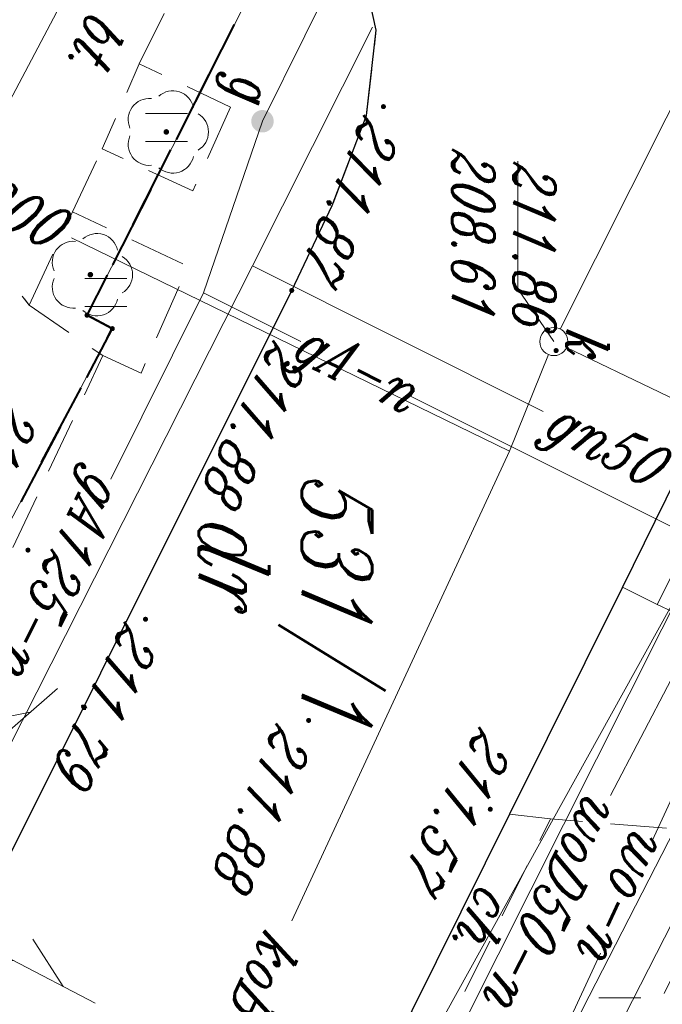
# Model space of a CAD drawing. Header units: millimetres. Extents: x -9598 to -9388, y -264557 to -264347.
# Tile 11 of 44: x -9499 to -9487, y -264483 to -264466. Entities that reach past the tile are written whole.
import ezdxf
from ezdxf.enums import TextEntityAlignment as Align

# ---------------------------------------------------------------- set-up
doc = ezdxf.new("R2010")
doc.units = ezdxf.units.MM
for name, pattern in [('Rakowicka 531_1 wstępna wersja$0$KTCR02-500', [1.5, 1, -0.5]), ('Rakowicka 531_1 wstępna wersja$0$KTJZ01-500', [2, 1.5, -0.5]), ('Rakowicka 531_1 wstępna wersja$0$PTTU04-500', [1.5, 1, -0.5])]:
    doc.linetypes.add(name, pattern=pattern)
doc.layers.add('-- RAMKA', color=11, linetype='Continuous')
for name, color, linetype, lineweight in [('Rakowicka 531_1 wstępna wersja$0$EGBD03', 250, 'Continuous', 0), ('Rakowicka 531_1 wstępna wersja$0$EGBO02', 250, 'Continuous', 0), ('Rakowicka 531_1 wstępna wersja$0$EGBU01', 250, 'Continuous', 0), ('Rakowicka 531_1 wstępna wersja$0$EPGPO_216', 7, 'Continuous', 0), ('Rakowicka 531_1 wstępna wersja$0$KTCR02', 250, 'Continuous', 0), ('Rakowicka 531_1 wstępna wersja$0$KTJZ01', 250, 'Continuous', 0), ('Rakowicka 531_1 wstępna wersja$0$KTKR01', 250, 'Continuous', 0), ('Rakowicka 531_1 wstępna wersja$0$OBOP02_01', 250, 'Continuous', 0), ('Rakowicka 531_1 wstępna wersja$0$PTTU04', 250, 'Continuous', 0), ('Rakowicka 531_1 wstępna wersja$0$RTPW02', 250, 'Continuous', 0), ('Rakowicka 531_1 wstępna wersja$0$SUPE_01', 250, 'Continuous', 0), ('Rakowicka 531_1 wstępna wersja$0$SUPG_01', 250, 'Continuous', 0), ('Rakowicka 531_1 wstępna wersja$0$SUPK_01', 250, 'Continuous', 0), ('Rakowicka 531_1 wstępna wersja$0$SUPT_01', 250, 'Continuous', 0), ('Rakowicka 531_1 wstępna wersja$0$SUPW_01', 250, 'Continuous', 0), ('Rakowicka 531_1 wstępna wersja$0$SUUS15_05_K', 250, 'Continuous', 0), ('Rakowicka 531_1 wstępna wersja$0$SUUS25_G', 250, 'Continuous', 0), ('Rakowicka 531_1 wstępna wersja$0$Warstwa 2', 250, 'Continuous', 0), ('Rakowicka 531_1 wstępna wersja$0$Warstwa 5', 250, 'Continuous', 0)]:
    doc.layers.add(name, color=color, linetype=linetype, lineweight=lineweight)
for name, color, linetype, lineweight, true_color in [('Rakowicka 531_1 wstępna wersja$0$GEPPGO', 7, 'Continuous', 13, 0x008000), ('Rakowicka 531_1 wstępna wersja$0$GULTPR', 7, 'Continuous', 13, 0xff9100), ('Rakowicka 531_1 wstępna wersja$0$GUPKSH', 7, 'Continuous', 0, 0x803300)]:
    doc.layers.add(name, color=color, linetype=linetype, lineweight=lineweight, true_color=true_color)
doc.styles.add('Rakowicka 531_1 wstępna wersja$0$Style-ITALIC_1250 I 0.20944', font='ITALIC_1250.shx', dxfattribs={"oblique": 12})

# ---------------------------------------------------------------- blocks, each defined once
blk = doc.blocks.new('Rakowicka 531_1 wstępna wersja$0$GEPPGO1_2')
at = {"layer": 'Rakowicka 531_1 wstępna wersja$0$GEPPGO', "linetype": 'Continuous', "lineweight": 13, "true_color": 0x008000}
blk.add_hatch(color=96, dxfattribs=at).paths.add_polyline_path([(0, -0.45), (-0.13906, -0.42798), (-0.2645, -0.36406), (-0.36406, -0.2645), (-0.42798, -0.13906), (-0.45, 0), (-0.42798, 0.13906), (-0.36406, 0.2645), (-0.2645, 0.36406), (-0.13906, 0.42798), (0, 0.45), (0.13906, 0.42798), (0.2645, 0.36406), (0.36406, 0.2645), (0.42798, 0.13906), (0.45, 0), (0.42798, -0.13906), (0.36406, -0.2645), (0.2645, -0.36406), (0.13906, -0.42798)])
blk = doc.blocks.new('Rakowicka 531_1 wstępna wersja$0$GULTPR1')
at = {"layer": 'Rakowicka 531_1 wstępna wersja$0$GULTPR', "color": 30, "linetype": 'Continuous', "lineweight": 13, "flags": 128}
for points in [[(34.91081, 5), (43.57107, 0)], [(0, 0), (50, 0)], [(33.57107, 0), (24.91081, -5)]]:
    blk.add_lwpolyline(points, dxfattribs=at)
blk = doc.blocks.new('Rakowicka 531_1 wstępna wersja$0$GUPKSH1')
at = {"layer": 'Rakowicka 531_1 wstępna wersja$0$GUPKSH', "linetype": 'Continuous', "lineweight": 13}
blk.add_hatch(color=36, dxfattribs=at).paths.add_polyline_path([(0, -0.45), (-0.11647, -0.43467), (-0.225, -0.38971), (-0.3182, -0.3182), (-0.38971, -0.225), (-0.43467, -0.11647), (-0.45, 0), (-0.43467, 0.11647), (-0.38971, 0.225), (-0.3182, 0.3182), (-0.225, 0.38971), (-0.11647, 0.43467), (0, 0.45), (0.11647, 0.43467), (0.225, 0.38971), (0.3182, 0.3182), (0.38971, 0.225), (0.43467, 0.11647), (0.45, 0), (0.43467, -0.11647), (0.38971, -0.225), (0.3182, -0.3182), (0.225, -0.38971), (0.11647, -0.43467)])
blk = doc.blocks.new('Rakowicka 531_1 wstępna wersja$0$OBOP02_01')
at = {"layer": 'Rakowicka 531_1 wstępna wersja$0$OBOP02_01', "linetype": 'Continuous', "lineweight": 13}
h = blk.add_hatch(color=96, dxfattribs=at)
edge = h.paths.add_edge_path()
edge.add_arc((0, 0), 0.05, 0, 360)
at = {"layer": 'Rakowicka 531_1 wstępna wersja$0$OBOP02_01', "color": 96, "linetype": 'Continuous', "lineweight": 13}
for centre, start, end in [((0, 0.375), 30.1471, 149.8529), ((-0.357, 0.116), 102.1471, 221.8529), ((0.357, 0.116), 318.1471, 77.8529), ((-0.22, -0.303), 174.1472, 293.8529), ((0.22, -0.303), 246.1471, 5.8529)]:
    blk.add_arc(centre, 0.375, start, end, dxfattribs=at)
blk = doc.blocks.new('Rakowicka 531_1 wstępna wersja$0$RTPW02')
at = {"layer": 'Rakowicka 531_1 wstępna wersja$0$Warstwa 5', "linetype": 'Continuous', "lineweight": 13}
h = blk.add_hatch(color=250, dxfattribs=at)
edge = h.paths.add_edge_path()
edge.add_arc((0, 0), 0.045, 0, 360)
blk = doc.blocks.new('Rakowicka 531_1 wstępna wersja$0$SUUS25_1')
at = {"layer": 'Rakowicka 531_1 wstępna wersja$0$SUUS25_G', "linetype": 'Continuous', "lineweight": 13}
h = blk.add_hatch(color=250, dxfattribs=at)
edge = h.paths.add_edge_path()
edge.add_arc((0, 0), 0.2, 0, 360)
blk = doc.blocks.new('Rakowicka 531_1 wstępna wersja$0$PTTU04_01')
at = {"layer": 'Rakowicka 531_1 wstępna wersja$0$PTTU04', "color": 250, "linetype": 'Continuous', "lineweight": 13}
for p, q in [((-0.25, -0.375), (-0.25, 0.375)), ((0.25, -0.375), (0.25, 0.375))]:
    blk.add_line(p, q, dxfattribs=at)
blk = doc.blocks.new('Rakowicka 531_1 wstępna wersja$0$RTPW02_1')
at = {"layer": 'Rakowicka 531_1 wstępna wersja$0$RTPW02', "linetype": 'Continuous', "lineweight": 13}
h = blk.add_hatch(color=250, dxfattribs=at)
edge = h.paths.add_edge_path()
edge.add_arc((0, 0), 0.045, 0, 360)
blk = doc.blocks.new('Rakowicka 531_1 wstępna wersja$0$SUUS15_05_K')
at = {"layer": 'Rakowicka 531_1 wstępna wersja$0$SUUS15_05_K', "color": 36, "linetype": 'Continuous', "lineweight": 13}
blk.add_circle((0, 0), 0.25, dxfattribs=at)
blk = doc.blocks.new('Rakowicka 531_1 wstępna wersja')
at = {"layer": 'Rakowicka 531_1 wstępna wersja$0$EGBD03', "color": 96, "linetype": 'Continuous', "lineweight": 13, "flags": 128}
for points in [[(7425377.48, 5549032.21), (7425364.05, 5549039.31), (7425363.81, 5549038.86), (7425355.7, 5549042.97), (7425349.9, 5549045.91), (7425316.05, 5549062.26), (7425311.57, 5549064.57), (7425306.63, 5549067.13), (7425295.44, 5549072.28), (7425303.71, 5549087.75), (7425305.85, 5549086.73), (7425311.48, 5549083.92), (7425328.84, 5549075.25), (7425337.39, 5549070.98), (7425355.94, 5549061.91), (7425374.38, 5549052.81), (7425383.03, 5549048.34)], [(7425352.387, 5549034.734), (7425355.7, 5549042.97), (7425363.81, 5549038.86), (7425364.05, 5549039.31), (7425377.48, 5549032.21), (7425389.67, 5549026.41), (7425385.452, 5549018.436)]]:
    blk.add_lwpolyline(points, dxfattribs=at)
at = {"layer": 'Rakowicka 531_1 wstępna wersja$0$EGBO02', "color": 96, "linetype": 'Continuous', "lineweight": 40}
for p, q in [((7425359.345, 5549041.123), (7425360.683, 5549040.445)), ((7425361.575, 5549039.993), (7425362.913, 5549039.315)), ((7425365.804, 5549038.383), (7425367.13, 5549037.682))]:
    blk.add_line(p, q, dxfattribs=at)
at = {"layer": 'Rakowicka 531_1 wstępna wersja$0$EGBO02', "color": 96, "linetype": 'Continuous', "lineweight": 40, "flags": 128}
blk.add_lwpolyline([(7425363.805, 5549038.863), (7425363.81, 5549038.86), (7425364.05, 5549039.31), (7425364.92, 5549038.85)], dxfattribs=at)
at = {"layer": 'Rakowicka 531_1 wstępna wersja$0$EPGPO_216', "color": 8, "linetype": 'Continuous', "lineweight": 40}
for p, q in [((7425359.975, 5549040.804), (7425358.637, 5549041.482)), ((7425362.205, 5549039.674), (7425360.867, 5549040.352)), ((7425366.428, 5549038.053), (7425365.102, 5549038.754))]:
    blk.add_line(p, q, dxfattribs=at)
at = {"layer": 'Rakowicka 531_1 wstępna wersja$0$EPGPO_216', "color": 8, "linetype": 'Continuous', "lineweight": 40, "flags": 128}
blk.add_lwpolyline([(7425364.218, 5549039.221), (7425364.05, 5549039.31), (7425363.81, 5549038.86), (7425363.097, 5549039.222)], dxfattribs=at)
at = {"layer": 'Rakowicka 531_1 wstępna wersja$0$KTCR02', "color": 250, "linetype": 'Rakowicka 531_1 wstępna wersja$0$KTCR02-500', "lineweight": 13, "flags": 128}
for points in [[(7425362.1, 5549052.44), (7425362.03, 5549051.7), (7425363.18, 5549051.07), (7425368.65, 5549048.38)], [(7425372.77, 5549047.1), (7425372.69, 5549046.37), (7425377.06, 5549044.2)], [(7425356.71, 5549043.03), (7425357.13, 5549043.42), (7425357.95, 5549043.83), (7425358.74, 5549044), (7425360.26, 5549043.83), (7425361.86, 5549043.22), (7425363.37, 5549042.5), (7425390.57, 5549028.92), (7425395.4, 5549026.5), (7425401.56, 5549023.41), (7425401.9, 5549021.29), (7425401.55, 5549020.59), (7425394.96, 5549023.88), (7425390.04, 5549026.39), (7425390.27, 5549026.89), (7425387.68, 5549028.2), (7425387.39, 5549027.71), (7425374.13, 5549034.34), (7425374.38, 5549034.77), (7425372.6, 5549035.65), (7425372.242, 5549034.976)], [(7425359.34, 5549039.79), (7425357.42, 5549040.74)], [(7425361.97, 5549038.6), (7425360.85, 5549039.13)], [(7425363.47, 5549037.71), (7425363.63, 5549037.83)]]:
    blk.add_lwpolyline(points, dxfattribs=at)
at = {"layer": 'Rakowicka 531_1 wstępna wersja$0$KTJZ01', "color": 250, "linetype": 'Rakowicka 531_1 wstępna wersja$0$KTJZ01-500', "lineweight": 13, "flags": 128}
for points in [[(7425302.84, 5549081.09), (7425303.26, 5549080.9), (7425315.16, 5549074.94), (7425320.45, 5549072.38), (7425324.79, 5549070.18), (7425329.97, 5549067.64), (7425348.54, 5549058.38), (7425354.22, 5549055.61), (7425357.67, 5549053.91), (7425362.03, 5549051.7), (7425363.18, 5549051.07), (7425368.65, 5549048.38), (7425372.69, 5549046.37), (7425377.06, 5549044.2), (7425384.6, 5549040.44), (7425387.82, 5549038.8), (7425393.82, 5549035.85), (7425394.13, 5549035.69), (7425398.63, 5549033.36), (7425412.124, 5549026.776), (7425418.203, 5549023.709)], [(7425368.96, 5549049), (7425368.65, 5549048.38), (7425372.69, 5549046.37)], [(7425414.729, 5549016.952), (7425410.91, 5549018.76), (7425408.349, 5549019.931), (7425407.59, 5549020.4), (7425401.56, 5549023.41), (7425395.4, 5549026.5), (7425390.57, 5549028.92), (7425363.37, 5549042.5), (7425361.86, 5549043.22), (7425360.26, 5549043.83), (7425358.74, 5549044), (7425357.95, 5549043.83), (7425357.13, 5549043.42), (7425356.71, 5549043.03)]]:
    blk.add_lwpolyline(points, dxfattribs=at)
at = {"layer": 'Rakowicka 531_1 wstępna wersja$0$KTKR01', "color": 250, "linetype": 'Continuous', "lineweight": 30, "flags": 128}
for points in [[(7425302.84, 5549081.09), (7425303.26, 5549080.9), (7425315.16, 5549074.94), (7425320.45, 5549072.38), (7425324.79, 5549070.18), (7425329.97, 5549067.64), (7425348.54, 5549058.38), (7425354.22, 5549055.61), (7425357.67, 5549053.91), (7425362.03, 5549051.7), (7425363.18, 5549051.07), (7425368.65, 5549048.38), (7425372.69, 5549046.37), (7425377.06, 5549044.2), (7425384.6, 5549040.44), (7425387.82, 5549038.8), (7425393.82, 5549035.85), (7425394.13, 5549035.69), (7425398.63, 5549033.36), (7425412.124, 5549026.776), (7425418.203, 5549023.709)], [(7425414.729, 5549016.952), (7425410.91, 5549018.76), (7425408.349, 5549019.931), (7425407.59, 5549020.4), (7425401.56, 5549023.41), (7425395.4, 5549026.5), (7425390.57, 5549028.92), (7425363.37, 5549042.5), (7425361.86, 5549043.22), (7425360.26, 5549043.83), (7425358.74, 5549044), (7425357.95, 5549043.83), (7425357.13, 5549043.42), (7425356.71, 5549043.03), (7425356.34, 5549042.65), (7425355.37, 5549041.75), (7425355.12, 5549041.34), (7425354.07, 5549038.72), (7425352.442, 5549034.707)]]:
    blk.add_lwpolyline(points, dxfattribs=at)
at = {"layer": 'Rakowicka 531_1 wstępna wersja$0$PTTU04', "color": 250, "linetype": 'Rakowicka 531_1 wstępna wersja$0$PTTU04-500', "lineweight": 13, "flags": 128}
for points in [[(7425362.39, 5549055.95), (7425362.1, 5549052.44), (7425368.96, 5549049), (7425370.34, 5549051.92), (7425362.39, 5549055.95)], [(7425360.11, 5549041.41), (7425361.6, 5549040.74), (7425360.85, 5549039.13), (7425359.34, 5549039.79), (7425360.11, 5549041.41)], [(7425367.917, 5549033.665), (7425367.79, 5549033.72), (7425366.44, 5549030.58), (7425362.46, 5549032.54), (7425361.74, 5549032.88), (7425361.65, 5549032.69), (7425361.1, 5549032.92), (7425363.47, 5549037.71), (7425363.63, 5549037.83), (7425364.53, 5549039.14), (7425368.12, 5549037.46), (7425367.917, 5549033.665)]]:
    blk.add_lwpolyline(points, close=True, dxfattribs=at)
for points in [[(7425378.57, 5549047.8), (7425373.05, 5549050.51), (7425372.77, 5549047.1), (7425377.37, 5549044.82), (7425378.49, 5549046.94), (7425378.57, 5549047.8)], [(7425363.63, 5549037.83), (7425361.97, 5549038.6), (7425362.94, 5549040.66), (7425364.84, 5549039.82), (7425364.53, 5549039.14), (7425364.455, 5549039.03)]]:
    blk.add_lwpolyline(points, dxfattribs=at)
at = {"layer": 'Rakowicka 531_1 wstępna wersja$0$SUPE_01', "color": 1, "linetype": 'Continuous', "lineweight": 13, "flags": 128}
for points in [[(7425379.301, 5549043.671), (7425377.4, 5549044.59), (7425367.099, 5549050.289)], [(7425367.069, 5549050.247), (7425382.151, 5549042.676)]]:
    blk.add_lwpolyline(points, dxfattribs=at)
at = {"layer": 'Rakowicka 531_1 wstępna wersja$0$SUPG_01', "color": 52, "linetype": 'Continuous', "lineweight": 13, "flags": 128}
for points in [[(7425365.24, 5549044.589), (7425372.094, 5549058.288)], [(7425362.93, 5549041.8), (7425365.521, 5549046.969)], [(7425354.278, 5549044.992), (7425360.36, 5549041.98), (7425363.41, 5549040.93), (7425366.73, 5549039.284)], [(7425362.93, 5549041.8), (7425358.687, 5549043.933)], [(7425363.41, 5549040.93), (7425364.277, 5549042.662)], [(7425375.57, 5549035.405), (7425362.93, 5549041.8)]]:
    blk.add_lwpolyline(points, dxfattribs=at)
at = {"layer": 'Rakowicka 531_1 wstępna wersja$0$SUPK_01', "color": 36, "linetype": 'Continuous', "lineweight": 13, "flags": 128}
for points in [[(7425342.041, 5549058.274), (7425350.29, 5549054.18), (7425364.057, 5549047.272)], [(7425364.388, 5549047.385), (7425368.361, 5549055.652)], [(7425364.512, 5549047.066), (7425366.23, 5549046.37), (7425374.587, 5549042.501)], [(7425362.436, 5549038.586), (7425366.23, 5549046.37)]]:
    blk.add_lwpolyline(points, dxfattribs=at)
at = {"layer": 'Rakowicka 531_1 wstępna wersja$0$SUPT_01', "color": 30, "linetype": 'Continuous', "lineweight": 13, "flags": 128}
for points in [[(7425382.099, 5549045.446), (7425366.85, 5549053.23), (7425361.421, 5549056.019)], [(7425351.949, 5549041.731), (7425362.547, 5549036.134)]]:
    blk.add_lwpolyline(points, dxfattribs=at)
at = {"layer": 'Rakowicka 531_1 wstępna wersja$0$SUPW_01', "color": 5, "linetype": 'Continuous', "lineweight": 13, "flags": 128}
for points in [[(7425364.337, 5549053.232), (7425365.53, 5549052.63), (7425369.76, 5549050.48), (7425373.165, 5549048.908)], [(7425372.357, 5549048.166), (7425365.13, 5549051.94)], [(7425372.709, 5549049.435), (7425376.16, 5549047.67), (7425378.79, 5549046.36), (7425380.1, 5549045.88), (7425383.273, 5549044.263)], [(7425375.161, 5549047.987), (7425380.72, 5549045.42)]]:
    blk.add_lwpolyline(points, dxfattribs=at)
at = {"layer": 'Rakowicka 531_1 wstępna wersja$0$SUUS15_05_K', "color": 36, "linetype": 'Continuous', "lineweight": 13, "flags": 128}
blk.add_lwpolyline([(7425364.28, 5549047.16), (7425363.34, 5549046.518), (7425361.068, 5549046.518)], dxfattribs=at)
at = {"layer": 'Rakowicka 531_1 wstępna wersja$0$OBOP02_01', "color": 96, "linetype": 'Continuous', "lineweight": 13}
for p in [(7425360.55, 5549040.27), (7425363.09, 5549038.92)]:
    blk.add_blockref('Rakowicka 531_1 wstępna wersja$0$OBOP02_01', p, dxfattribs=at)
at = {"layer": 'Rakowicka 531_1 wstępna wersja$0$PTTU04', "color": 250, "linetype": 'Continuous', "lineweight": 13}
for p in [(7425376.203, 5549048.332), (7425360.47, 5549040.272), (7425363.405, 5549039.194)]:
    blk.add_blockref('Rakowicka 531_1 wstępna wersja$0$PTTU04_01', p, dxfattribs=at)
at = {"layer": 'Rakowicka 531_1 wstępna wersja$0$RTPW02', "color": 250, "linetype": 'Continuous', "lineweight": 13}
blk.add_blockref('Rakowicka 531_1 wstępna wersja$0$RTPW02_1', (7425363.37, 5549042.5), dxfattribs=at)
at = {"layer": 'Rakowicka 531_1 wstępna wersja$0$SUPT_01', "color": 30, "linetype": 'Continuous', "lineweight": 13, "xscale": 0.1, "yscale": 0.1, "zscale": 0.1}
for rotation in [62.48966565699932, 131.1223983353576]:
    blk.add_blockref('Rakowicka 531_1 wstępna wersja$0$GULTPR1', (7425373.74, 5549034.57), dxfattribs=dict(at, rotation=rotation))
at = {"layer": 'Rakowicka 531_1 wstępna wersja$0$SUUS15_05_K', "color": 36, "linetype": 'Continuous', "lineweight": 13, "rotation": 331.8935444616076}
blk.add_blockref('Rakowicka 531_1 wstępna wersja$0$SUUS15_05_K', (7425364.28, 5549047.16), dxfattribs=at)
at = {"layer": 'Rakowicka 531_1 wstępna wersja$0$SUUS15_05_K', "color": 36, "linetype": 'Continuous', "lineweight": 13, "xscale": 0.1, "yscale": 0.1, "zscale": 0.1}
blk.add_blockref('Rakowicka 531_1 wstępna wersja$0$GUPKSH1', (7425364.44, 5549047.2), dxfattribs=at)
at = {"layer": 'Rakowicka 531_1 wstępna wersja$0$SUUS25_G', "color": 250, "linetype": 'Continuous', "lineweight": 13, "rotation": 332.1617062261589}
blk.add_blockref('Rakowicka 531_1 wstępna wersja$0$SUUS25_1', (7425360.36, 5549041.98), dxfattribs=at)
at = {"layer": 'Rakowicka 531_1 wstępna wersja$0$Warstwa 2', "color": 96, "linetype": 'Continuous', "lineweight": 13, "true_color": 0x008000, "xscale": 0.1, "yscale": 0.1, "zscale": 0.1}
for p in [(7425364.05, 5549039.31), (7425363.81, 5549038.86)]:
    blk.add_blockref('Rakowicka 531_1 wstępna wersja$0$GEPPGO1_2', p, dxfattribs=at)
at = {"layer": 'Rakowicka 531_1 wstępna wersja$0$Warstwa 5', "color": 250, "linetype": 'Continuous', "lineweight": 13}
for p in [(7425372.6, 5549046.03), (7425360.1, 5549044.13), (7425371.02, 5549042.8), (7425369.22, 5549039.9), (7425367.99, 5549037.81)]:
    blk.add_blockref('Rakowicka 531_1 wstępna wersja$0$RTPW02', p, dxfattribs=at)
at = {"layer": 'Rakowicka 531_1 wstępna wersja$0$EGBD03', "color": 96, "linetype": 'Continuous', "lineweight": 30, "insert": (7425366.621, 5549042.264), "char_height": 1.25, "attachment_point": 7, "rotation": 359.9998, "line_spacing_factor": 0.6, "style": 'Rakowicka 531_1 wstępna wersja$0$Style-ITALIC_1250 I 0.20944'}
blk.add_mtext('\\H1x;\\W0.8;531/1', dxfattribs=at)
at = {"layer": 'Rakowicka 531_1 wstępna wersja$0$EGBU01', "color": 96, "linetype": 'Continuous', "lineweight": 30, "insert": (7425367.352, 5549040.846), "char_height": 1.25, "attachment_point": 7, "rotation": 359.9998, "line_spacing_factor": 0.6, "style": 'Rakowicka 531_1 wstępna wersja$0$Style-ITALIC_1250 I 0.20944'}
blk.add_mtext('\\H1x;\\W0.8;dr', dxfattribs=at)
at = {"layer": 'Rakowicka 531_1 wstępna wersja$0$KTCR02', "color": 250, "linetype": 'Continuous', "lineweight": 13, "style": 'Rakowicka 531_1 wstępna wersja$0$Style-ITALIC_1250 I 0.20944', "oblique": 12, "width": 0.8}
for s, rotation, p in [('ch.', 333.5925, (7425374.466, 5549045.574)), ('ch.bt.', 336.1834, (7425358.274, 5549038.955))]:
    blk.add_text(s, height=0.75, rotation=rotation, dxfattribs=at).set_placement(p, align=Align.CENTER)
at = {"layer": 'Rakowicka 531_1 wstępna wersja$0$RTPW02', "color": 250, "linetype": 'Continuous', "lineweight": 13, "style": 'Rakowicka 531_1 wstępna wersja$0$Style-ITALIC_1250 I 0.20944', "oblique": 12, "width": 0.8}
blk.add_text('211.88', height=0.75, rotation=334.0026, dxfattribs=at).set_placement((7425364.238, 5549042.176))
at = {"layer": 'Rakowicka 531_1 wstępna wersja$0$SUPG_01', "color": 250, "linetype": 'Continuous', "lineweight": 13, "style": 'Rakowicka 531_1 wstępna wersja$0$Style-ITALIC_1250 I 0.20944', "oblique": 12, "width": 0.8}
for s, rotation, p in [('gn50', 63.3788, (7425366.074, 5549048.073)), ('gA-n', 63.4232, (7425364.715, 5549043.647)), ('gA125-n', 333.6234, (7425368.461, 5549038.4))]:
    blk.add_text(s, height=0.75, rotation=rotation, dxfattribs=at).set_placement(p, align=Align.MIDDLE_CENTER)
at = {"layer": 'Rakowicka 531_1 wstępna wersja$0$SUPK_01', "color": 36, "linetype": 'Continuous', "lineweight": 13, "style": 'Rakowicka 531_1 wstępna wersja$0$Style-ITALIC_1250 I 0.20944', "oblique": 12, "width": 0.8}
for s, rotation, p in [('koB300', 335.1562, (7425376.324, 5549041.696)), ('ko300', 64.0141, (7425361.755, 5549037.215))]:
    blk.add_text(s, height=0.75, rotation=rotation, dxfattribs=at).set_placement(p, align=Align.MIDDLE_CENTER)
at = {"layer": 'Rakowicka 531_1 wstępna wersja$0$SUPW_01', "color": 5, "linetype": 'Continuous', "lineweight": 13, "style": 'Rakowicka 531_1 wstępna wersja$0$Style-ITALIC_1250 I 0.20944', "oblique": 12, "width": 0.8}
for s, rotation, p in [('wo-n', 335.2182, (7425374.15, 5549048.419)), ('woD50-n', 332.9898, (7425374.265, 5549047.159))]:
    blk.add_text(s, height=0.75, rotation=rotation, dxfattribs=at).set_placement(p, align=Align.MIDDLE_CENTER)
at = {"layer": 'Rakowicka 531_1 wstępna wersja$0$SUUS15_05_K', "color": 36, "linetype": 'Continuous', "lineweight": 13, "char_height": 0.75, "attachment_point": 7, "rotation": 359.9998, "line_spacing_factor": 0.6, "style": 'Rakowicka 531_1 wstępna wersja$0$Style-ITALIC_1250 I 0.20944'}
for s, insert in [('\\H1x;\\W0.8;k', (7425364.034, 5549047.383)), ('\\H1x;\\W0.8;211.86', (7425361.068, 5549046.441)), ('\\H1x;\\W0.8;208.61', (7425360.839, 5549045.355))]:
    blk.add_mtext(s, dxfattribs=dict(at, insert=insert))
at = {"layer": 'Rakowicka 531_1 wstępna wersja$0$SUUS25_G', "color": 250, "linetype": 'Continuous', "lineweight": 13, "insert": (7425359.511, 5549041.173), "char_height": 0.75, "attachment_point": 7, "rotation": 359.9998, "line_spacing_factor": 0.6, "style": 'Rakowicka 531_1 wstępna wersja$0$Style-ITALIC_1250 I 0.20944'}
blk.add_mtext('\\H1x;\\W0.8;g', dxfattribs=at)
at = {"layer": 'Rakowicka 531_1 wstępna wersja$0$Warstwa 5', "color": 250, "linetype": 'Continuous', "lineweight": 13, "char_height": 0.75, "attachment_point": 7, "line_spacing_factor": 0.6, "style": 'Rakowicka 531_1 wstępna wersja$0$Style-ITALIC_1250 I 0.20944'}
for s, insert, rotation in [('\\H1x;\\W0.8;211.57', (7425371.116, 5549045.838), 332.1945), ('\\H1x;\\W0.8;211.87', (7425360.226, 5549043.788), 337.4539), ('\\H1x;\\W0.8;211.88', (7425371.049, 5549042.23), 336.781), ('\\H1x;\\W0.8;211.79', (7425369.242, 5549039.531), 333.7104), ('\\H1x;\\W0.8;212.00', (7425365.239, 5549037.39), 335.1424)]:
    blk.add_mtext(s, dxfattribs=dict(at, insert=insert, rotation=rotation))

msp = doc.modelspace()

# ---------------------------------------------------------------- block references
at = {"layer": '-- RAMKA', "rotation": 270}
msp.add_blockref('Rakowicka 531_1 wstępna wersja', (-5558536.267, 7160892.827), dxfattribs=at)

doc.saveas('drawing.dxf')
